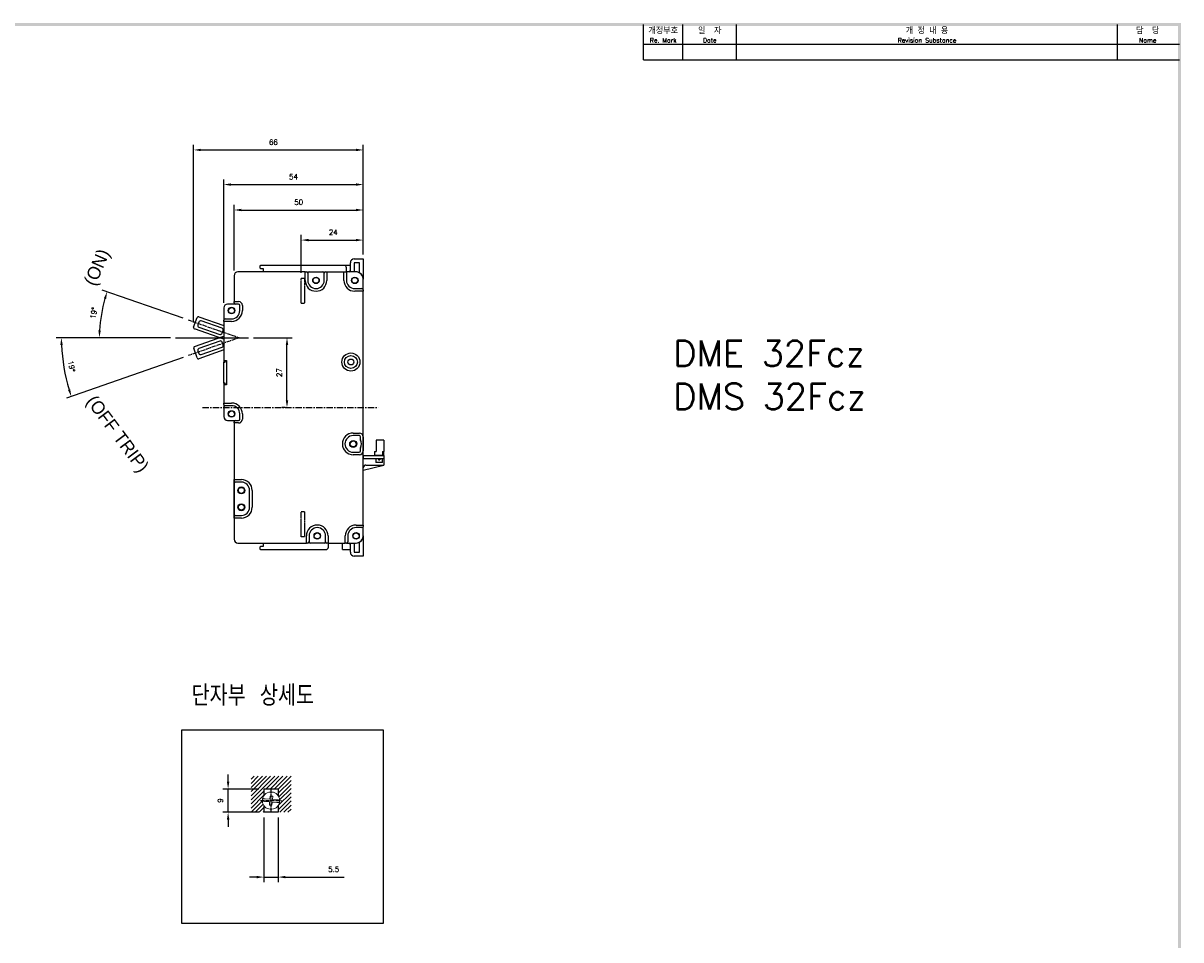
# Model space of a CAD drawing. Extents: x -417 to 993, y -1918 to 617.
# Tile 4 of 4: x 541 to 989, y 258 to 613. Entities that reach past the tile are written whole.
import ezdxf

# ---------------------------------------------------------------- set-up
doc = ezdxf.new("R2010")
doc.units = 0
doc.header["$MEASUREMENT"] = 0
doc.linetypes.add('CENTER', pattern=[2, 1.25, -0.25, 0.25, -0.25])
doc.linetypes.add('HID', pattern=[3.5, 1.25, -1, 1.25])
doc.layers.get('0').update_dxf_attribs({"linetype": 'CONTINUOUS'})
for name, color, linetype in [('5', 3, 'CONTINUOUS'), ('cen', 1, 'CENTER'), ('di', 3, 'CONTINUOUS'), ('DIM', 3, 'CONTINUOUS'), ('dimtaxt', 3, 'CONTINUOUS'), ('dwg', 7, 'CONTINUOUS'), ('Hid', 5, 'HID'), ('text', 3, 'CONTINUOUS')]:
    doc.layers.add(name, color=color, linetype=linetype)
doc.layers.add('AM_5', color=3, linetype='CONTINUOUS', lineweight=15)
doc.styles.add('K', font='romank.shx', dxfattribs={"bigfont": 'ciwhhs.shx'})
doc.styles.add('KIM', font='ROMANS.shx', dxfattribs={"height": 5, "bigfont": 'GSG1.shx'})
doc.styles.get("Standard").update_dxf_attribs({"font": 'romans.shx', "height": 2, "bigfont": 'hgs.shx'})
doc.dimstyles.get("Standard").update_dxf_attribs({"dimscale": 0, "dimtxt": 2, "dimasz": 2, "dimexe": 0.5, "dimexo": 0.5, "dimgap": 1, "dimtad": 1, "dimdsep": 46, "dimtxsty": 'Standard', "dimcen": 0, "dimclrd": 3, "dimclre": 3, "dimclrt": 3, "dimadec": 0, "dimazin": 2, "dimtp": 0.1, "dimtm": 0.1, "dimtfac": 1, "dimtmove": 0, "dimatfit": 3, "dimfxl": 0, "dimtolj": 1, "dimarcsym": 0})
doc.dimstyles.new('STANDARD$0', dxfattribs={"dimtxt": 5, "dimasz": 5, "dimexe": 1, "dimexo": 2, "dimgap": 2, "dimtad": 1, "dimdec": 4, "dimzin": 12, "dimdsep": 46, "dimtxsty": 'KIM', "dimcen": -1, "dimdle": 0.1, "dimadec": 0, "dimazin": 0, "dimtfac": 1, "dimtdec": 4, "dimtmove": 0, "dimatfit": 3, "dimfxl": 0, "dimtolj": 1, "dimtzin": 0, "dimarcsym": 0})

# ---------------------------------------------------------------- blocks, each defined once
blk = doc.blocks.new('*D1160')
at = {"layer": 'DIM'}
for p, q in [((630.23, 491.5), (645.14, 491.5)), ((643.14, 467.3), (643.14, 488.7)), ((642.4, 464.5), (641.14, 464.5))]:
    blk.add_line(p, q, dxfattribs=at)
for points in [[(642.67, 488.7), (643.61, 488.7), (643.14, 491.5)], [(642.67, 467.3), (643.61, 467.3), (643.14, 464.5)]]:
    blk.add_solid(points, dxfattribs=at)
at = {"layer": 'DIM', "insert": (640.14, 478), "char_height": 2, "attachment_point": 5, "rotation": 90}
blk.add_mtext('\\A1;27', dxfattribs=at)
blk = doc.blocks.new('*D1161')
at = {"layer": 'DIM'}
for p, q in [((602.94, 499.06), (571.64, 509.96)), ((597.99, 491.5), (568.52, 491.5))]:
    blk.add_line(p, q, dxfattribs=at)
blk.add_arc((624.67, 491.5), 54.15, 163.7751, 177.037, dxfattribs=at)
for points in [[(572.23, 506.78), (573.12, 506.49), (573.53, 509.3)], [(571.06, 494.29), (570.12, 494.31), (570.52, 491.5)]]:
    blk.add_solid(points, dxfattribs=at)
at = {"layer": 'DIM', "insert": (568.32, 501.03), "char_height": 2, "attachment_point": 5, "rotation": 80.4061}
blk.add_mtext('\\A1;19%%D', dxfattribs=at)
blk = doc.blocks.new('*D1168')
at = {"layer": 'DIM'}
for p, q in [((648.67, 516.57), (648.67, 531.29)), ((651.47, 529.29), (669.87, 529.29)), ((672.67, 524), (672.67, 531.29))]:
    blk.add_line(p, q, dxfattribs=at)
for points in [[(651.47, 529.75), (651.47, 528.82), (648.67, 529.29)], [(669.87, 529.75), (669.87, 528.82), (672.67, 529.29)]]:
    blk.add_solid(points, dxfattribs=at)
at = {"layer": 'DIM', "insert": (661.05, 532.29), "char_height": 2, "attachment_point": 5}
blk.add_mtext('\\A1;24', dxfattribs=at)
blk = doc.blocks.new('*D1169')
at = {"layer": 'DIM'}
for p, q in [((622.67, 517.5), (622.67, 542.93)), ((672.67, 524), (672.67, 542.93)), ((625.47, 540.93), (669.87, 540.93))]:
    blk.add_line(p, q, dxfattribs=at)
for points in [[(625.47, 541.4), (625.47, 540.46), (622.67, 540.93)], [(669.87, 541.4), (669.87, 540.46), (672.67, 540.93)]]:
    blk.add_solid(points, dxfattribs=at)
at = {"layer": 'DIM', "insert": (647.67, 543.93), "char_height": 2, "attachment_point": 5}
blk.add_mtext('\\A1;50', dxfattribs=at)
blk = doc.blocks.new('*D1170')
at = {"layer": 'DIM'}
for p, q in [((618.67, 505), (618.67, 552.78)), ((672.67, 524), (672.67, 552.78)), ((621.47, 550.78), (669.87, 550.78))]:
    blk.add_line(p, q, dxfattribs=at)
for points in [[(621.47, 551.24), (621.47, 550.31), (618.67, 550.78)], [(669.87, 551.24), (669.87, 550.31), (672.67, 550.78)]]:
    blk.add_solid(points, dxfattribs=at)
at = {"layer": 'DIM', "insert": (645.67, 553.78), "char_height": 2, "attachment_point": 5}
blk.add_mtext('\\A1;54', dxfattribs=at)
blk = doc.blocks.new('*D1171')
at = {"layer": 'DIM'}
for p, q in [((597.99, 491.5), (553.79, 491.5)), ((602.96, 483.9), (557.78, 468.06))]:
    blk.add_line(p, q, dxfattribs=at)
blk.add_arc((624.67, 491.5), 68.87, 182.3295, 196.9871, dxfattribs=at)
for points in [[(555.38, 488.69), (556.32, 488.71), (555.79, 491.5)], [(559.24, 471.53), (558.35, 471.24), (559.67, 468.72)]]:
    blk.add_solid(points, dxfattribs=at)
at = {"layer": 'DIM', "insert": (559.73, 480.45), "char_height": 2, "attachment_point": 5, "rotation": 279.6583}
blk.add_mtext('\\A1;19%%D', dxfattribs=at)
blk = doc.blocks.new('*D1174')
at = {"layer": 'DIM'}
for p, q in [((634.21, 305.84), (634.21, 280.76)), ((639.71, 305.84), (639.71, 280.76)), ((631.41, 282.76), (628.61, 282.76)), ((634.21, 282.76), (639.71, 282.76)), ((642.51, 282.76), (665.31, 282.76))]:
    blk.add_line(p, q, dxfattribs=at)
for points in [[(631.41, 283.23), (631.41, 282.29), (634.21, 282.76)], [(642.51, 283.23), (642.51, 282.29), (639.71, 282.76)]]:
    blk.add_solid(points, dxfattribs=at)
at = {"layer": 'DIM', "insert": (661.21, 285.76), "char_height": 2, "attachment_point": 5}
blk.add_mtext('\\A1;5.5', dxfattribs=at)
blk = doc.blocks.new('*D1175')
at = {"layer": 'DIM'}
for p, q in [((620.35, 319.64), (620.35, 322.44)), ((632.21, 316.84), (618.35, 316.84)), ((620.35, 307.84), (620.35, 316.84)), ((632.21, 307.84), (618.35, 307.84)), ((620.35, 305.04), (620.35, 302.24))]:
    blk.add_line(p, q, dxfattribs=at)
for points in [[(619.89, 319.64), (620.82, 319.64), (620.35, 316.84)], [(619.89, 305.04), (620.82, 305.04), (620.35, 307.84)]]:
    blk.add_solid(points, dxfattribs=at)
at = {"layer": 'DIM', "insert": (617.35, 312.34), "char_height": 2, "attachment_point": 5, "rotation": 90}
blk.add_mtext('\\A1;9', dxfattribs=at)
blk = doc.blocks.new('fdfsadfas')
at = {"color": 7, "linetype": 'Continuous', "lineweight": 15}
for p, q in [((235.88, 336.88), (234.09, 337.04)), ((235.99, 338.13), (235.88, 336.88)), ((236.99, 338.04), (235.99, 338.13)), ((236.88, 336.79), (236.99, 338.04)), ((238.67, 336.64), (236.88, 336.79)), ((234, 336.04), (235.79, 335.88)), ((235.79, 335.88), (235.68, 334.64)), ((235.68, 334.64), (236.68, 334.55)), ((236.68, 334.55), (236.79, 335.8)), ((236.79, 335.8), (238.58, 335.64))]:
    blk.add_line(p, q, dxfattribs=at)
for start, end in [(166.3852, 183.5525), (183.5525, 346.3852), (3.5525, 166.3852), (346.3852, 3.5525)]:
    blk.add_arc((236.33, 336.34), 3.35, start, end, dxfattribs=at)
for points, knots in [([(232.99, 336.13), (233, 336.13), (233.02, 336.13), (233.19, 336.11), (233.45, 336.09), (233.73, 336.07), (233.92, 336.05), (234, 336.04)], [0, 0, 0, 0, 0.210927, 0.421827, 0.633563, 0.84758, 1, 1, 1, 1]), ([(234.09, 337.04), (233.97, 337.05), (233.74, 337.07), (233.44, 337.1), (233.21, 337.12), (233.09, 337.13), (233.08, 337.13), (233.08, 337.13)], [0, 0, 0, 0, 0.219553, 0.439238, 0.655713, 0.868958, 1, 1, 1, 1]), ([(239.68, 336.55), (239.67, 336.55), (239.64, 336.55), (239.47, 336.56), (239.22, 336.59), (238.94, 336.61), (238.74, 336.63), (238.67, 336.64)], [0, 0, 0, 0, 0.2109274, 0.4218266, 0.6335624, 0.8475799, 1, 1, 1, 1]), ([(238.58, 335.64), (238.69, 335.63), (238.92, 335.61), (239.23, 335.58), (239.46, 335.56), (239.57, 335.55), (239.59, 335.55), (239.59, 335.55)], [0, 0, 0, 0, 0.219553, 0.439238, 0.655713, 0.868958, 1, 1, 1, 1])]:
    blk.add_open_spline(points, degree=3, knots=knots, dxfattribs=at)
blk = doc.blocks.new('*D1178')
at = {"layer": 'DIM'}
for p, q in [((606.98, 497.37), (606.98, 566.17)), ((672.67, 523.75), (672.67, 566.17)), ((609.78, 564.17), (669.87, 564.17))]:
    blk.add_line(p, q, dxfattribs=at)
for points in [[(609.78, 564.64), (609.78, 563.7), (606.98, 564.17)], [(669.87, 564.64), (669.87, 563.7), (672.67, 564.17)]]:
    blk.add_solid(points, dxfattribs=at)
at = {"layer": 'DIM', "insert": (637.89, 567.17), "char_height": 2, "attachment_point": 5}
blk.add_mtext('\\A1;66', dxfattribs=at)

msp = doc.modelspace()

# ---------------------------------------------------------------- linework, layer by layer
for p, q in [((667.667, 517.504), (667.667, 520.504)), ((669.167, 522.004), (672.667, 522.004)), ((671.167, 520.504), (669.167, 520.504)), ((669.167, 520.504), (669.167, 517.504)), ((671.167, 516.684), (671.167, 520.504)), ((672.667, 522.004), (672.667, 521.504)), ((672.667, 521.504), (672.667, 514.204)), ((622.667, 515.504), (622.667, 505.504)), ((650.167, 517.004), (624.167, 517.004)), ((632.867, 519.504), (632.667, 519.304)), ((632.667, 519.304), (632.667, 518.504)), ((632.667, 518.504), (632.867, 518.304)), ((665.167, 519.504), (632.867, 519.504)), ((632.867, 518.304), (633.867, 518.304)), ((633.867, 518.304), (633.867, 517.004)), ((650.167, 513.704), (650.167, 517.004)), ((650.167, 517.004), (650.667, 517.004)), ((651.167, 516.504), (651.167, 513.704)), ((651.667, 517.004), (657.067, 517.004)), ((657.567, 513.704), (657.567, 516.504)), ((658.067, 517.004), (658.567, 517.004)), ((658.567, 517.004), (658.567, 513.704)), ((658.567, 517.004), (665.167, 517.004)), ((665.167, 517.004), (666.167, 517.004)), ((665.167, 513.704), (665.167, 517.004)), ((666.167, 517.004), (666.167, 518.504)), ((666.167, 517.004), (666.167, 513.704)), ((669.667, 517.004), (666.167, 517.004)), ((669.167, 517.504), (669.167, 517.004)), ((672.667, 510.004), (672.667, 514.004)), ((669.367, 510.504), (672.167, 510.504)), ((672.667, 509.504), (669.367, 509.504)), ((672.667, 510.004), (672.667, 509.504)), ((672.667, 419.004), (672.667, 509.504)), ((618.667, 503.004), (618.667, 498.304)), ((622.667, 504.504), (620.167, 504.504)), ((622.867, 505.304), (622.667, 505.504)), ((622.667, 505.504), (624.367, 505.504)), ((622.667, 505.004), (622.667, 505.504)), ((622.667, 505.004), (622.667, 504.504)), ((624.367, 504.504), (623.167, 504.504)), ((624.867, 502.004), (624.867, 504.004)), ((625.867, 504.004), (625.867, 502.004)), ((607.009, 495.531), (608.324, 499.309)), ((608.981, 497.545), (608.619, 496.506)), ((608.96, 499.617), (618.667, 496.239)), ((617.994, 495.149), (609.872, 497.976)), ((618.667, 497.804), (618.667, 498.304)), ((621.667, 497.804), (618.667, 497.804)), ((618.667, 497.804), (618.667, 482.204)), ((619.167, 498.804), (621.667, 498.804)), ((618.667, 490.945), (607.317, 494.894)), ((609.05, 495.615), (617.172, 492.788)), ((618.064, 493.219), (618.425, 494.258)), ((607.325, 488.074), (618.667, 492.05)), ((617.175, 490.203), (609.059, 487.358)), ((618.431, 488.735), (618.067, 489.774)), ((608.341, 483.662), (607.018, 487.437)), ((608.63, 486.466), (608.994, 485.428)), ((618.667, 486.752), (608.979, 483.356)), ((609.886, 484.999), (618.002, 487.843)), ((618.667, 482.204), (619.067, 482.204)), ((618.667, 482.204), (618.667, 482.054)), ((618.667, 473.854), (618.667, 482.054)), ((618.667, 482.054), (619.167, 482.054)), ((619.067, 482.704), (619.667, 482.704)), ((619.067, 482.204), (619.067, 482.704)), ((619.167, 482.054), (619.167, 482.554)), ((619.167, 482.554), (619.667, 482.554)), ((619.667, 482.704), (619.667, 482.554)), ((619.667, 482.554), (619.667, 473.354)), ((619.167, 473.854), (618.667, 473.854)), ((618.667, 473.854), (618.667, 473.704)), ((619.067, 473.704), (618.667, 473.704)), ((618.667, 473.704), (618.667, 466.204)), ((619.067, 473.204), (619.067, 473.704)), ((619.667, 473.204), (619.067, 473.204)), ((619.167, 473.354), (619.167, 473.854)), ((619.667, 473.354), (619.167, 473.354)), ((619.667, 473.354), (619.667, 473.204)), ((618.667, 466.204), (621.667, 466.204)), ((618.667, 465.704), (618.667, 466.204)), ((618.667, 465.704), (618.667, 461.004)), ((621.667, 465.204), (619.167, 465.204)), ((624.867, 460.004), (624.867, 462.004)), ((625.867, 462.004), (625.867, 460.004)), ((620.167, 459.504), (622.667, 459.504)), ((622.667, 459.504), (622.667, 459.004)), ((622.667, 458.504), (622.667, 459.004)), ((624.367, 458.504), (622.667, 458.504)), ((622.667, 458.504), (622.667, 413.504)), ((623.167, 459.504), (624.367, 459.504)), ((668.767, 454.604), (671.167, 454.604)), ((671.067, 453.604), (668.767, 453.604)), ((671.567, 452.004), (671.567, 453.104)), ((672.667, 453.104), (672.667, 447.704)), ((671.567, 447.704), (671.567, 448.804)), ((677.667, 451.904), (677.667, 447.404)), ((680.667, 451.904), (677.667, 451.904)), ((680.667, 451.904), (680.667, 447.404)), ((668.767, 447.204), (671.067, 447.204)), ((671.167, 446.204), (668.767, 446.204)), ((672.667, 419.004), (672.667, 447.704)), ((672.667, 445.904), (672.767, 445.904)), ((672.667, 444.704), (677.567, 444.704)), ((672.767, 444.704), (672.767, 445.904)), ((672.767, 445.904), (680.667, 445.904)), ((677.067, 447.404), (677.067, 445.904)), ((677.067, 447.404), (677.667, 447.404)), ((680.067, 445.904), (677.067, 445.904)), ((677.567, 444.704), (677.567, 443.204)), ((677.567, 444.704), (680.067, 444.704)), ((678.567, 444.704), (678.567, 444.204)), ((678.567, 444.204), (679.067, 444.204)), ((679.067, 444.704), (679.067, 444.204)), ((680.067, 447.404), (680.667, 447.404)), ((680.067, 447.404), (680.067, 445.904)), ((680.067, 443.204), (680.067, 444.704)), ((680.067, 444.704), (680.667, 444.704)), ((680.667, 445.904), (680.667, 447.404)), ((680.667, 445.904), (680.667, 444.704)), ((680.667, 444.704), (680.667, 442.204)), ((672.667, 440.204), (680.667, 442.204)), ((673.667, 442.204), (680.667, 442.204)), ((680.067, 443.204), (677.567, 443.204)), ((622.667, 436.604), (625.467, 436.604)), ((622.667, 436.104), (622.667, 436.604)), ((622.667, 422.204), (622.667, 436.104)), ((625.467, 435.604), (623.167, 435.604)), ((628.667, 425.904), (628.667, 432.404)), ((629.667, 432.404), (629.667, 425.904)), ((622.667, 421.704), (622.667, 422.204)), ((625.467, 421.704), (622.667, 421.704)), ((623.167, 422.704), (625.467, 422.704)), ((669.867, 419.004), (672.667, 419.004)), ((672.167, 418.004), (669.867, 418.004)), ((672.667, 419.004), (672.667, 418.504)), ((672.667, 415.004), (672.667, 418.504)), ((650.667, 412.004), (650.667, 414.804)), ((651.667, 414.804), (651.667, 412.504)), ((658.067, 412.504), (658.067, 414.804)), ((659.067, 414.804), (659.067, 412.004)), ((665.667, 412.004), (665.667, 414.804)), ((666.667, 414.804), (666.667, 412.504)), ((671.167, 408.504), (671.167, 412.324)), ((672.667, 414.804), (672.667, 407.504)), ((624.167, 412.004), (650.667, 412.004)), ((632.867, 410.704), (632.667, 410.504)), ((632.667, 410.504), (632.667, 409.704)), ((632.667, 409.704), (632.867, 409.504)), ((633.867, 410.704), (632.867, 410.704)), ((632.867, 409.504), (658.167, 409.504)), ((633.867, 412.004), (633.867, 410.704)), ((651.167, 412.004), (650.667, 412.004)), ((657.567, 412.004), (652.167, 412.004)), ((659.067, 412.004), (658.567, 412.004)), ((659.067, 412.004), (665.667, 412.004)), ((659.167, 410.504), (659.167, 412.004)), ((664.667, 409.504), (664.667, 412.004)), ((666.167, 412.004), (665.667, 412.004)), ((666.167, 412.004), (669.667, 412.004)), ((667.667, 408.504), (667.667, 411.504)), ((669.167, 412.004), (669.167, 411.504)), ((669.167, 411.504), (669.167, 408.504)), ((669.167, 408.504), (671.167, 408.504)), ((672.667, 407.004), (669.167, 407.004)), ((672.667, 407.504), (672.667, 407.004)), ((639.711, 316.843), (634.211, 316.843)), ((634.211, 316.843), (634.211, 314.256)), ((639.711, 316.843), (639.711, 314.256)), ((634.211, 310.43), (634.211, 307.843)), ((639.711, 310.43), (639.711, 307.843)), ((639.711, 307.843), (634.211, 307.843))]:
    msp.add_line(p, q)
at = {"flags": 128}
for points in [[(650.167, 517.004), (650.17, 517.001), (650.179, 516.992), (650.193, 516.977), (650.213, 516.957), (650.238, 516.932), (650.267, 516.904), (650.298, 516.872), (650.332, 516.839), (650.367, 516.804)], [(658.367, 516.804), (658.401, 516.839), (658.435, 516.872), (658.467, 516.904), (658.495, 516.932), (658.52, 516.957), (658.54, 516.977), (658.555, 516.992), (658.564, 517.001), (658.567, 517.004)], [(665.167, 517.004), (665.17, 517.001), (665.179, 516.992), (665.193, 516.977), (665.213, 516.957), (665.238, 516.932), (665.267, 516.904), (665.298, 516.872), (665.332, 516.839), (665.367, 516.804)], [(666.167, 517.004), (666.164, 517.001), (666.155, 516.992), (666.14, 516.977), (666.12, 516.957), (666.095, 516.932), (666.067, 516.904), (666.035, 516.872), (666.001, 516.839), (665.967, 516.804)], [(672.467, 509.704), (672.506, 509.665), (672.543, 509.627), (672.578, 509.593), (672.608, 509.562), (672.633, 509.538), (672.651, 509.519), (672.663, 509.508), (672.667, 509.504)], [(618.867, 498.004), (618.828, 497.965), (618.79, 497.927), (618.755, 497.893), (618.725, 497.862), (618.7, 497.838), (618.682, 497.819), (618.67, 497.808), (618.667, 497.804)], [(618.867, 466.004), (618.832, 466.039), (618.798, 466.072), (618.767, 466.104), (618.738, 466.132), (618.713, 466.157), (618.693, 466.177), (618.679, 466.192), (618.67, 466.201), (618.667, 466.204)], [(622.867, 458.704), (622.832, 458.669), (622.798, 458.635), (622.767, 458.604), (622.738, 458.575), (622.713, 458.551), (622.693, 458.531), (622.679, 458.516), (622.67, 458.507), (622.667, 458.504)], [(622.867, 436.404), (622.828, 436.443), (622.79, 436.48), (622.755, 436.515), (622.725, 436.545), (622.7, 436.57), (622.682, 436.589), (622.67, 436.6), (622.667, 436.604)], [(622.867, 421.904), (622.828, 421.865), (622.79, 421.827), (622.755, 421.793), (622.725, 421.762), (622.7, 421.738), (622.682, 421.719), (622.67, 421.708), (622.667, 421.704)], [(672.667, 419.004), (672.664, 419.001), (672.655, 418.992), (672.64, 418.977), (672.62, 418.957), (672.595, 418.932), (672.567, 418.904), (672.535, 418.872), (672.501, 418.839), (672.467, 418.804)], [(650.867, 412.204), (650.828, 412.165), (650.79, 412.127), (650.755, 412.093), (650.725, 412.062), (650.7, 412.038), (650.682, 412.019), (650.67, 412.008), (650.667, 412.004)], [(659.067, 412.004), (659.063, 412.008), (659.051, 412.019), (659.033, 412.038), (659.008, 412.062), (658.978, 412.093), (658.943, 412.127), (658.906, 412.165), (658.867, 412.204)], [(665.867, 412.204), (665.828, 412.165), (665.79, 412.127), (665.755, 412.093), (665.725, 412.062), (665.7, 412.038), (665.682, 412.019), (665.67, 412.008), (665.667, 412.004)]]:
    msp.add_lwpolyline(points, dxfattribs=at)
for centre, radius in [((654.367, 513.704), 1.265), ((654.367, 513.704), 1.15), ((669.367, 513.704), 1.265), ((669.367, 513.704), 1.15), ((621.667, 502.004), 1.265), ((621.667, 502.004), 1.15), ((667.867, 482.104), 3.5), ((667.867, 482.104), 2.5), ((667.867, 482.104), 1.15), ((621.667, 462.004), 1.265), ((621.667, 462.004), 1.15), ((668.767, 450.404), 1.35), ((668.767, 450.404), 1.15), ((625.467, 432.404), 1.35), ((625.467, 432.404), 1.15), ((625.467, 425.904), 1.35), ((625.467, 425.904), 1.15), ((654.867, 414.804), 1.265), ((654.867, 414.804), 1.15), ((669.867, 414.804), 1.265), ((669.867, 414.804), 1.15)]:
    msp.add_circle(centre, radius)
for centre, radius, start, end in [((669.167, 520.504), 1.5, 90, 180), ((624.167, 515.504), 1.5, 90, 180), ((650.667, 516.504), 0.5, 0, 90), ((651.667, 516.504), 0.5, 90, 180), ((657.067, 516.504), 0.5, 0, 90), ((658.067, 516.504), 0.5, 90, 180), ((665.167, 518.504), 1, 0, 90), ((667.167, 517.504), 0.5, 270, 0), ((669.667, 514.004), 3, 0, 90), ((669.867, 514.204), 2.8, 0, 90), ((654.367, 513.704), 4.2, 180, 0), ((654.367, 513.704), 3.2, 180, 0), ((669.367, 513.704), 4.2, 180, 270), ((669.367, 513.704), 3.2, 180, 270), ((672.167, 510.004), 0.5, 0, 90), ((620.167, 503.004), 1.5, 90, 180), ((621.667, 502.004), 4.2, 270, 0), ((621.667, 502.004), 3.2, 270, 0), ((623.167, 505.004), 0.5, 180, 270), ((624.367, 504.004), 1.5, 0, 90), ((624.367, 504.004), 0.5, 0, 90), ((608.796, 499.144), 0.5, 70.81211, 160.81211), ((609.642, 497.315), 0.7, 70.81211, 160.81211), ((619.167, 498.304), 0.5, 90, 180), ((607.481, 495.367), 0.5, 160.81211, 250.81211), ((609.28, 496.276), 0.7, 160.81211, 250.81211), ((617.402, 493.449), 0.7, 250.81211, 340.81211), ((617.764, 494.488), 0.7, 340.81211, 70.81211), ((617.407, 489.542), 0.7, 19.31661, 109.31661), ((617.771, 488.504), 0.7, 289.31661, 19.31661), ((607.49, 487.602), 0.5, 109.31661, 199.31661), ((609.291, 486.697), 0.7, 109.31661, 199.31661), ((609.655, 485.659), 0.7, 199.31661, 289.31661), ((608.813, 483.828), 0.5, 199.31661, 289.31661), ((621.667, 462.004), 4.2, 0, 90), ((619.167, 465.704), 0.5, 180, 270), ((621.667, 462.004), 3.2, 0, 90), ((620.167, 461.004), 1.5, 180, 270), ((623.167, 459.004), 0.5, 90, 180), ((624.367, 460.004), 0.5, 270, 0), ((624.367, 460.004), 1.5, 270, 0), ((668.767, 450.404), 4.2, 90, 270), ((668.767, 450.404), 3.2, 90, 270), ((671.067, 453.104), 0.5, 0, 90), ((671.167, 453.104), 1.5, 0, 90), ((671.767, 452.004), 0.2, 180, 208.07249), ((671.767, 448.804), 0.2, 151.92751, 180), ((668.767, 450.404), 3.2, 331.92751, 28.07249), ((671.067, 447.704), 0.5, 270, 0), ((671.167, 447.704), 1.5, 270, 0), ((673.667, 441.204), 1, 90, 180), ((623.167, 436.104), 0.5, 180, 270), ((625.467, 432.404), 4.2, 0, 90), ((625.467, 432.404), 3.2, 0, 90), ((625.467, 425.904), 4.2, 270, 0), ((625.467, 425.904), 3.2, 270, 0), ((623.167, 422.204), 0.5, 90, 180), ((654.867, 414.804), 4.2, 0, 180), ((654.867, 414.804), 3.2, 0, 180), ((669.867, 414.804), 4.2, 90, 180), ((669.867, 414.804), 3.2, 90, 180), ((672.167, 418.504), 0.5, 270, 0), ((624.167, 413.504), 1.5, 180, 270), ((651.167, 412.504), 0.5, 270, 0), ((652.167, 412.504), 0.5, 180, 270), ((657.567, 412.504), 0.5, 270, 0), ((658.567, 412.504), 0.5, 180, 270), ((666.167, 412.504), 0.5, 270, 0), ((669.667, 415.004), 3, 270, 0), ((669.867, 414.804), 2.8, 270, 0), ((658.167, 410.504), 1, 270, 0), ((667.167, 411.504), 0.5, 0, 90), ((669.167, 408.504), 1.5, 180, 270)]:
    msp.add_arc(centre, radius, start, end)
for points in [[(667.667, 519.504), (665.167, 519.504)], [(664.667, 409.504), (667.667, 409.504)]]:
    msp.add_open_spline(points, degree=1)
at = {"layer": '5'}
msp.add_line((599.989, 491.504), (628.229, 491.504), dxfattribs=at)
at = {"layer": 'AM_5'}
for p, q in [((629.211, 320.609), (630.445, 321.843)), ((629.211, 319.018), (632.036, 321.843)), ((629.211, 317.427), (633.627, 321.843)), ((629.211, 315.836), (635.218, 321.843)), ((629.211, 314.245), (636.809, 321.843)), ((629.211, 312.654), (638.4, 321.843)), ((634.991, 316.843), (639.991, 321.843)), ((636.582, 316.843), (641.582, 321.843)), ((638.173, 316.843), (643.173, 321.843)), ((639.711, 316.791), (644.711, 321.791)), ((639.711, 315.2), (644.711, 320.2)), ((639.953, 313.85), (644.711, 318.609)), ((629.211, 311.063), (634.211, 316.063)), ((629.211, 309.472), (634.211, 314.472)), ((639.711, 310.427), (644.711, 315.427)), ((639.711, 308.836), (644.711, 313.836)), ((640.301, 312.607), (644.711, 317.018)), ((629.211, 307.882), (633.612, 312.282)), ((630.764, 307.843), (633.901, 310.98)), ((632.355, 307.843), (634.211, 309.7)), ((640.31, 307.843), (644.711, 312.245)), ((641.901, 307.843), (644.711, 310.654)), ((633.946, 307.843), (634.211, 308.109)), ((643.492, 307.843), (644.711, 309.063))]:
    msp.add_line(p, q, dxfattribs=at)
at = {"layer": 'cen'}
for p, q in [((604.833, 498.406), (624.667, 491.504)), ((624.667, 491.504), (604.849, 484.557)), ((636.961, 307.701), (636.961, 316.985)), ((632.898, 312.343), (641.024, 312.343))]:
    msp.add_line(p, q, dxfattribs=at)
at = {"layer": 'cen', "ltscale": 2}
msp.add_line((610.372, 464.504), (678.426, 464.504), dxfattribs=at)
at = {"layer": 'di'}
msp.add_lwpolyline([(602.43, 339.762), (680.419, 339.762), (680.419, 264.78), (602.43, 264.78)], close=True, dxfattribs=at)
at = {"layer": 'dimtaxt'}
for p, q in [((796.408, 599.044), (796.408, 612.694)), ((817.156, 599.044), (817.156, 612.694)), ((964.624, 599.044), (964.624, 612.694)), ((781.12, 605.05), (988.6, 605.05)), ((781.12, 599.044), (988.6, 599.044))]:
    msp.add_line(p, q, dxfattribs=at)
at = {"layer": 'dwg'}
for points in [[(98.074, 613.24), (99.166, 612.148), (989.146, 613.24), (988.054, 612.148)], [(989.146, 613.24), (988.054, 612.148), (989.146, -13.568), (988.054, -12.476)]]:
    msp.add_trace(points, dxfattribs=at)
at = {"layer": 'Hid', "ltscale": 0.1}
for p, q in [((648.667, 514.604), (649.867, 514.604)), ((648.667, 504.904), (648.667, 514.604)), ((649.867, 514.604), (649.867, 504.904)), ((648.667, 504.904), (649.867, 504.904)), ((648.667, 414.404), (648.667, 424.104)), ((649.867, 424.104), (648.667, 424.104)), ((649.867, 424.104), (649.867, 414.404))]:
    msp.add_line(p, q, dxfattribs=at)
at = {"layer": 'Hid'}
msp.add_line((649.867, 414.404), (648.667, 414.404), dxfattribs=at)
at = {"layer": 'text'}
msp.add_line((781.12, 599.044), (781.12, 612.694), dxfattribs=at)

# ---------------------------------------------------------------- block references
msp.add_blockref('fdfsadfas', (400.628, -23.996))

# ---------------------------------------------------------------- texts
at = {"layer": 'di'}
for s, insert, char_height, width, attachment_point in [('개정부호\\P{\\H0.72727x;Re. Mark}', (788.764, 608.599), 2.4024, 15.288, 5), ('{\\H1.1x;일  자}\\P{\\H0.8x;Date}', (806.782, 608.599), 2.184, 20.748, 5), ('{\\H1.1x;개 정 내 용\\P\\H0.72727x;Revision Substance}', (890.89, 608.599), 2.184, 147.46879, 5), ('담  당\\P{\\H0.72727x;Name}', (976.339, 608.599), 2.4024, 23.42921, 5), ('{\\Fromans,hgs|c129;단자부 상세도}', (606.18, 357.037), 8, 135.45529, 1)]:
    msp.add_mtext(s, dxfattribs=dict(at, insert=insert, char_height=char_height, width=width, attachment_point=attachment_point))
at = {"layer": 'DIM', "char_height": 5, "attachment_point": 1, "style": 'K'}
for s, insert, width, rotation in [('(ON)', (564.279, 513.148), 26.17076, 66.4768), ('(OFF TRIP)', (569.172, 469.836), 43.52846, 306.80062)]:
    msp.add_mtext(s, dxfattribs=dict(at, insert=insert, width=width, rotation=rotation))
at = {"layer": 'DIM', "insert": (792.588, 490.445), "char_height": 10, "width": 782.77285, "attachment_point": 1}
msp.add_mtext('{\\Fromans,hgs|c129;DM}E{\\Fromans,hgs|c129; 32Fcz\\PDMS 32Fcz}', dxfattribs=at)

# ---------------------------------------------------------------- dimensions: what is measured, and where the dimension line sits
at = {"layer": 'DIM'}
dim = msp.add_linear_dim(base=(672.667, 564.169), p1=(606.981, 495.367), p2=(672.667, 521.754), text='66', dimstyle='STANDARD$0', override={"dimtxt": 3, "dimasz": 2.8, "dimexe": 2, "dimdec": 2, "dimzin": 8, "dimtxsty": 'Standard', "dimcen": 0, "dimclrd": 256, "dimclre": 256, "dimclrt": 256, "dimadec": 2, "dimazin": 2, "dimtfac": 0.6, "dimtdec": 2, "dimtzin": 8, "dimlwd": 65535, "dimlwe": 65535, "dimarcsym": 1}, dxfattribs=at)
dim.commit()
dim.dimension.update_dxf_attribs({"geometry": '*D1178', "text_midpoint": (637.889, 564.169), "dimtype": 160})
for base, p1, p2, picture, middle in [((672.667, 550.776), (618.667, 503.004), (672.667, 522.004), '*D1170', (645.667, 550.776)), ((672.667, 540.93), (622.667, 515.504), (672.667, 522.004), '*D1169', (647.667, 540.93)), ((672.667, 529.286), (648.667, 514.572), (672.667, 522.004), '*D1168', (661.054, 529.286)), ((639.711, 282.758), (634.211, 307.843), (639.711, 307.843), '*D1174', (661.211, 282.758))]:
    dim = msp.add_linear_dim(base=base, p1=p1, p2=p2, dimstyle='STANDARD$0', override={"dimtxt": 3, "dimasz": 2.8, "dimexe": 2, "dimdec": 2, "dimzin": 8, "dimtxsty": 'Standard', "dimcen": 0, "dimclrd": 256, "dimclre": 256, "dimclrt": 256, "dimadec": 2, "dimazin": 2, "dimtfac": 0.6, "dimtdec": 2, "dimtzin": 8, "dimlwd": 65535, "dimlwe": 65535, "dimarcsym": 1}, dxfattribs=at)
    dim.commit()
    dim.dimension.update_dxf_attribs({"geometry": picture, "text_midpoint": middle, "dimtype": 160})
for base, line1, line2, picture, middle in [((571.861, 503.493), ((604.833, 498.406), (624.667, 491.504)), ((599.989, 491.504), (628.229, 491.504)), '*D1161', (571.274, 500.529)), ((556.227, 483.78), ((599.989, 491.504), (628.229, 491.504)), ((624.667, 491.504), (604.849, 484.557)), '*D1171', (556.769, 479.949))]:
    dim = msp.add_angular_dim_2l(base=base, line1=line1, line2=line2, text='19%%D', dimstyle='Standard', override={"dimscale": 1, "dimtxt": 3, "dimasz": 2.8, "dimexe": 2, "dimexo": 2, "dimgap": 2, "dimdle": 0.1, "dimclrd": 256, "dimclre": 256, "dimclrt": 256, "dimadec": 2, "dimtfac": 0.6, "dimlwd": 65535, "dimlwe": 65535, "dimarcsym": 1}, dxfattribs=at)
    dim.commit()
    dim.dimension.update_dxf_attribs({"geometry": picture, "text_midpoint": middle, "dimtype": 162})
for base, p1, p2, picture, middle in [((643.139, 491.504), (644.399, 464.504), (628.229, 491.504), '*D1160', (643.139, 478.004)), ((620.354, 316.843), (634.211, 307.843), (634.211, 316.843), '*D1175', (620.354, 312.343))]:
    dim = msp.add_linear_dim(base=base, p1=p1, p2=p2, angle=90, dimstyle='STANDARD$0', override={"dimtxt": 3, "dimasz": 2.8, "dimexe": 2, "dimdec": 2, "dimzin": 8, "dimtxsty": 'Standard', "dimcen": 0, "dimclrd": 256, "dimclre": 256, "dimclrt": 256, "dimadec": 2, "dimazin": 2, "dimtfac": 0.6, "dimtdec": 2, "dimtzin": 8, "dimlwd": 65535, "dimlwe": 65535, "dimarcsym": 1}, dxfattribs=at)
    dim.commit()
    dim.dimension.update_dxf_attribs({"geometry": picture, "text_midpoint": middle, "dimtype": 160})

doc.saveas('drawing.dxf')
